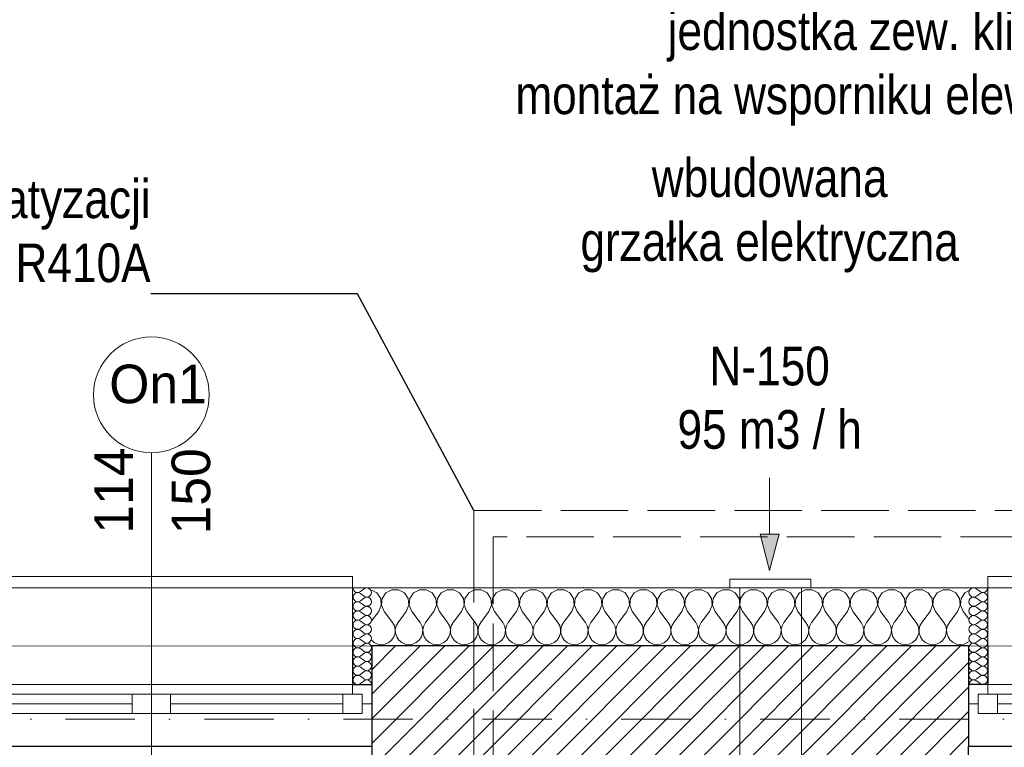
# Model space of a CAD drawing. Header units: millimetres. Extents: x -140780 to 266886, y -104422 to 233759.
# Tile 79 of 104: x 210920 to 213471, y 121263 to 123147. Entities that reach past the tile are written whole.
import ezdxf
from ezdxf.enums import TextEntityAlignment as Align

# ---------------------------------------------------------------- set-up
doc = ezdxf.new("R2010")
doc.units = ezdxf.units.MM
doc.header["$MEASUREMENT"] = 0
doc.linetypes.add('Krawędzie ukryte', pattern=[225, 175, -50])
doc.linetypes.add('Kropki i Kreski', pattern=[360, 180, -90, 0, -90])
for name, color, linetype in [('Konstrukcja - Siatki mod', 7, 'Continuous'), ('KR_INW', 7, 'Continuous'), ('NAPIS_SODON', 7, 'Continuous'), ('Okna ArchiCADa', 7, 'Continuous'), ('WENT_BYTOWA', 7, 'Continuous'), ('Znaczniki okien ArchiCADa', 7, 'Continuous')]:
    doc.layers.add(name, color=color, linetype=linetype)
for name, color, linetype, lineweight, true_color in [('Konstrukcja - Siatki mod_Nr_pióra__48', 7, 'Continuous', 15, 0xa80f02), ('KR_INW_Nr_pióra__102', 7, 'Continuous', 5, 0xcccccc), ('Okna ArchiCADa_Nr_pióra__61', 7, 'Continuous', 13, 0x6a6a6a), ('Okna ArchiCADa_Nr_pióra__64', 7, 'Continuous', 13, 0x41c341), ('Znaczniki okien ArchiCADa_Nr_pióra__20', 7, 'Continuous', 13, 0xb00000), ('Znaczniki okien ArchiCADa_Nr_pióra__44', 7, 'Continuous', 13, 0x029e21)]:
    doc.layers.add(name, color=color, linetype=linetype, lineweight=lineweight, true_color=true_color)
for name, color, linetype, lineweight in [('KR_INW_Nr_pióra__101', 252, 'Continuous', 5), ('KR_INW_Nr_pióra__27', 7, 'Continuous', 25), ('KR_INW_Nr_pióra__47', 7, 'Continuous', 15), ('NAPIS_SODON_Nr_pióra__1', 7, 'Continuous', 13), ('Okna ArchiCADa_Nr_pióra__27', 7, 'Continuous', 25), ('PRZEBUDOWA_KLIMATYZACJA_Nr_pióra__50', 134, 'Continuous', 15), ('WENT_BYTOWA_Nr_pióra__1', 7, 'Continuous', 13), ('WENT_BYTOWA_Nr_pióra__6', 5, 'Continuous', 13), ('Znaczniki okien ArchiCADa_Nr_pióra__7', 7, 'Continuous', 13)]:
    doc.layers.add(name, color=color, linetype=linetype, lineweight=lineweight)
doc.styles.add('GENERATED_STYLE_1', font='txt')
doc.dimstyles.new('GENERATED_STYLE__1', dxfattribs={"dimtxt": 0.18, "dimasz": 91.2, "dimexe": 0.18, "dimexo": 0.0625, "dimgap": 0.09, "dimtad": 0, "dimtih": 1, "dimtoh": 1, "dimdec": 4, "dimzin": 0, "dimdsep": 46, "dimcen": 0.09, "dimadec": 0, "dimazin": 0, "dimtfac": 1, "dimtdec": 4, "dimtmove": 0, "dimatfit": 3, "dimldrblk": 'ARROWHEAD_5', "dimfxl": 0, "dimtolj": 1, "dimtzin": 0, "dimarcsym": 0})

# ---------------------------------------------------------------- blocks, each defined once
blk = doc.blocks.new('Strop_1', base_point=(179225, 121523.3))
at = {"layer": 'NAPIS_SODON_Nr_pióra__1', "linetype": 'Continuous', "flags": 128}
blk.add_lwpolyline([(179225, 121523.3), (179225.9, 107003.8), (250898.3, 107008.3), (250897.4, 121527.8)], close=True, dxfattribs=at)
blk = doc.blocks.new('*X112')
at = {"layer": 'KR_INW_Nr_pióra__102', "linetype": 'Continuous'}
for p, q in [((211845.5, 121662.7), (211832.2, 121669.9)), ((211855.1, 121648.2), (211845.5, 121662.7)), ((211868.8, 121662.7), (211859.2, 121648.2)), ((211884.2, 121670.9), (211868.8, 121662.7)), ((211901.6, 121670.9), (211884.2, 121670.9)), ((211916.9, 121662.7), (211901.6, 121670.9)), ((211926.5, 121648.2), (211916.9, 121662.7)), ((211940.3, 121662.7), (211930.6, 121648.2)), ((211955.6, 121670.9), (211940.3, 121662.7)), ((211973, 121670.9), (211955.6, 121670.9)), ((211988.3, 121662.7), (211973, 121670.9)), ((211997.9, 121648.2), (211988.3, 121662.7)), ((212011.7, 121662.7), (212002.1, 121648.2)), ((212027, 121670.9), (212011.7, 121662.7)), ((212044.4, 121670.9), (212027, 121670.9)), ((212059.7, 121662.7), (212044.4, 121670.9)), ((212069.4, 121648.2), (212059.7, 121662.7)), ((212083.1, 121662.7), (212073.5, 121648.2)), ((212098.4, 121670.9), (212083.1, 121662.7)), ((212115.8, 121670.9), (212098.4, 121670.9)), ((212131.2, 121662.7), (212115.8, 121670.9)), ((212140.8, 121648.2), (212131.2, 121662.7)), ((212154.5, 121662.7), (212144.9, 121648.2)), ((212169.9, 121670.9), (212154.5, 121662.7)), ((212187.3, 121670.9), (212169.9, 121670.9)), ((212202.6, 121662.7), (212187.3, 121670.9)), ((212212.2, 121648.2), (212202.6, 121662.7)), ((212226, 121662.7), (212216.3, 121648.2)), ((212241.3, 121670.9), (212226, 121662.7)), ((212258.7, 121670.9), (212241.3, 121670.9)), ((212274, 121662.7), (212258.7, 121670.9)), ((212283.7, 121648.2), (212274, 121662.7)), ((212297.4, 121662.7), (212287.8, 121648.2)), ((212312.7, 121670.9), (212297.4, 121662.7)), ((212330.1, 121670.9), (212312.7, 121670.9)), ((212345.5, 121662.7), (212330.1, 121670.9)), ((212355.1, 121648.2), (212345.5, 121662.7)), ((212368.8, 121662.7), (212359.2, 121648.2)), ((212384.2, 121670.9), (212368.8, 121662.7)), ((212401.6, 121670.9), (212384.2, 121670.9)), ((212416.9, 121662.7), (212401.6, 121670.9)), ((212426.5, 121648.2), (212416.9, 121662.7)), ((212440.3, 121662.7), (212430.6, 121648.2)), ((212455.6, 121670.9), (212440.3, 121662.7)), ((212473, 121670.9), (212455.6, 121670.9)), ((212488.3, 121662.7), (212473, 121670.9)), ((212497.9, 121648.2), (212488.3, 121662.7)), ((212511.7, 121662.7), (212502.1, 121648.2)), ((212527, 121670.9), (212511.7, 121662.7)), ((212544.4, 121670.9), (212527, 121670.9)), ((212559.7, 121662.7), (212544.4, 121670.9)), ((212569.4, 121648.2), (212559.7, 121662.7)), ((212583.1, 121662.7), (212573.5, 121648.2)), ((212598.4, 121670.9), (212583.1, 121662.7)), ((212615.8, 121670.9), (212598.4, 121670.9)), ((212631.2, 121662.7), (212615.8, 121670.9)), ((212640.8, 121648.2), (212631.2, 121662.7)), ((212654.5, 121662.7), (212644.9, 121648.2)), ((212669.9, 121670.9), (212654.5, 121662.7)), ((212687.3, 121670.9), (212669.9, 121670.9)), ((212702.6, 121662.7), (212687.3, 121670.9)), ((212712.2, 121648.2), (212702.6, 121662.7)), ((212726, 121662.7), (212716.3, 121648.2)), ((212741.3, 121670.9), (212726, 121662.7)), ((212758.7, 121670.9), (212741.3, 121670.9)), ((212774, 121662.7), (212758.7, 121670.9)), ((212783.7, 121648.2), (212774, 121662.7)), ((212797.4, 121662.7), (212787.8, 121648.2)), ((212812.7, 121670.9), (212797.4, 121662.7)), ((212830.1, 121670.9), (212812.7, 121670.9)), ((212845.5, 121662.7), (212830.1, 121670.9)), ((212855.1, 121648.2), (212845.5, 121662.7)), ((212868.8, 121662.7), (212859.2, 121648.2)), ((212884.2, 121670.9), (212868.8, 121662.7)), ((212901.6, 121670.9), (212884.2, 121670.9)), ((212916.9, 121662.7), (212901.6, 121670.9)), ((212926.5, 121648.2), (212916.9, 121662.7)), ((212940.3, 121662.7), (212930.6, 121648.2)), ((212955.6, 121670.9), (212940.3, 121662.7)), ((212973, 121670.9), (212955.6, 121670.9)), ((212988.3, 121662.7), (212973, 121670.9)), ((212997.9, 121648.2), (212988.3, 121662.7)), ((213011.7, 121662.7), (213002.1, 121648.2)), ((213027, 121670.9), (213011.7, 121662.7)), ((213044.4, 121670.9), (213027, 121670.9)), ((213059.7, 121662.7), (213044.4, 121670.9)), ((213069.4, 121648.2), (213059.7, 121662.7)), ((213083.1, 121662.7), (213073.5, 121648.2)), ((213098.4, 121670.9), (213083.1, 121662.7)), ((213115.8, 121670.9), (213098.4, 121670.9)), ((213131.2, 121662.7), (213115.8, 121670.9)), ((213140.8, 121648.2), (213131.2, 121662.7)), ((213154.5, 121662.7), (213144.9, 121648.2)), ((213169.9, 121670.9), (213154.5, 121662.7)), ((213187.3, 121670.9), (213169.9, 121670.9)), ((213202.6, 121662.7), (213187.3, 121670.9)), ((213212.2, 121648.2), (213202.6, 121662.7)), ((213226, 121662.7), (213216.3, 121648.2)), ((213241.3, 121670.9), (213226, 121662.7)), ((213258.7, 121670.9), (213241.3, 121670.9)), ((213274, 121662.7), (213258.7, 121670.9)), ((213283.7, 121648.2), (213274, 121662.7)), ((213297.4, 121662.7), (213287.8, 121648.2)), ((213312.7, 121670.9), (213297.4, 121662.7)), ((213330.1, 121670.9), (213312.7, 121670.9)), ((213345.5, 121662.7), (213330.1, 121670.9)), ((213355.1, 121648.2), (213345.5, 121662.7)), ((213368.8, 121662.7), (213359.2, 121648.2)), ((213378.3, 121667.8), (213368.8, 121662.7)), ((211850, 121614.9), (211856.7, 121630.9)), ((211856.7, 121630.9), (211855.1, 121648.2)), ((211859.2, 121648.2), (211857.6, 121630.9)), ((211857.6, 121630.9), (211864.3, 121614.9)), ((211921.4, 121614.9), (211928.2, 121630.9)), ((211928.2, 121630.9), (211926.5, 121648.2)), ((211930.6, 121648.2), (211929, 121630.9)), ((211929, 121630.9), (211935.7, 121614.9)), ((211992.9, 121614.9), (211999.6, 121630.9)), ((211999.6, 121630.9), (211997.9, 121648.2)), ((212002.1, 121648.2), (212000.4, 121630.9)), ((212000.4, 121630.9), (212007.1, 121614.9)), ((212064.3, 121614.9), (212071, 121630.9)), ((212071, 121630.9), (212069.4, 121648.2)), ((212073.5, 121648.2), (212071.8, 121630.9)), ((212071.8, 121630.9), (212078.6, 121614.9)), ((212135.7, 121614.9), (212142.4, 121630.9)), ((212142.4, 121630.9), (212140.8, 121648.2)), ((212144.9, 121648.2), (212143.3, 121630.9)), ((212143.3, 121630.9), (212150, 121614.9)), ((212207.1, 121614.9), (212213.9, 121630.9)), ((212213.9, 121630.9), (212212.2, 121648.2)), ((212216.3, 121648.2), (212214.7, 121630.9)), ((212214.7, 121630.9), (212221.4, 121614.9)), ((212278.6, 121614.9), (212285.3, 121630.9)), ((212285.3, 121630.9), (212283.7, 121648.2)), ((212287.8, 121648.2), (212286.1, 121630.9)), ((212286.1, 121630.9), (212292.9, 121614.9)), ((212350, 121614.9), (212356.7, 121630.9)), ((212356.7, 121630.9), (212355.1, 121648.2)), ((212359.2, 121648.2), (212357.6, 121630.9)), ((212357.6, 121630.9), (212364.3, 121614.9)), ((212421.4, 121614.9), (212428.2, 121630.9)), ((212428.2, 121630.9), (212426.5, 121648.2)), ((212430.6, 121648.2), (212429, 121630.9)), ((212429, 121630.9), (212435.7, 121614.9)), ((212492.9, 121614.9), (212499.6, 121630.9)), ((212499.6, 121630.9), (212497.9, 121648.2)), ((212502.1, 121648.2), (212500.4, 121630.9)), ((212500.4, 121630.9), (212507.1, 121614.9)), ((212564.3, 121614.9), (212571, 121630.9)), ((212571, 121630.9), (212569.4, 121648.2)), ((212573.5, 121648.2), (212571.8, 121630.9)), ((212571.8, 121630.9), (212578.6, 121614.9)), ((212635.7, 121614.9), (212642.4, 121630.9)), ((212642.4, 121630.9), (212640.8, 121648.2)), ((212644.9, 121648.2), (212643.3, 121630.9)), ((212643.3, 121630.9), (212650, 121614.9)), ((212707.1, 121614.9), (212713.9, 121630.9)), ((212713.9, 121630.9), (212712.2, 121648.2)), ((212716.3, 121648.2), (212714.7, 121630.9)), ((212714.7, 121630.9), (212721.4, 121614.9)), ((212778.6, 121614.9), (212785.3, 121630.9)), ((212785.3, 121630.9), (212783.7, 121648.2)), ((212787.8, 121648.2), (212786.1, 121630.9)), ((212786.1, 121630.9), (212792.9, 121614.9)), ((212850, 121614.9), (212856.7, 121630.9)), ((212856.7, 121630.9), (212855.1, 121648.2)), ((212859.2, 121648.2), (212857.6, 121630.9)), ((212857.6, 121630.9), (212864.3, 121614.9)), ((212921.4, 121614.9), (212928.2, 121630.9)), ((212928.2, 121630.9), (212926.5, 121648.2)), ((212930.6, 121648.2), (212929, 121630.9)), ((212929, 121630.9), (212935.7, 121614.9)), ((212992.9, 121614.9), (212999.6, 121630.9)), ((212999.6, 121630.9), (212997.9, 121648.2)), ((213002.1, 121648.2), (213000.4, 121630.9)), ((213000.4, 121630.9), (213007.1, 121614.9)), ((213064.3, 121614.9), (213071, 121630.9)), ((213071, 121630.9), (213069.4, 121648.2)), ((213073.5, 121648.2), (213071.8, 121630.9)), ((213071.8, 121630.9), (213078.6, 121614.9)), ((213135.7, 121614.9), (213142.4, 121630.9)), ((213142.4, 121630.9), (213140.8, 121648.2)), ((213144.9, 121648.2), (213143.3, 121630.9)), ((213143.3, 121630.9), (213150, 121614.9)), ((213207.1, 121614.9), (213213.9, 121630.9)), ((213213.9, 121630.9), (213212.2, 121648.2)), ((213216.3, 121648.2), (213214.7, 121630.9)), ((213214.7, 121630.9), (213221.4, 121614.9)), ((213278.6, 121614.9), (213285.3, 121630.9)), ((213285.3, 121630.9), (213283.7, 121648.2)), ((213287.8, 121648.2), (213286.1, 121630.9)), ((213286.1, 121630.9), (213292.9, 121614.9)), ((213350, 121614.9), (213356.7, 121630.9)), ((213356.7, 121630.9), (213355.1, 121648.2)), ((213359.2, 121648.2), (213357.6, 121630.9)), ((213357.6, 121630.9), (213364.3, 121614.9)), ((211850, 121614.9), (211832.2, 121591.1)), ((211864.3, 121614.9), (211885.7, 121586.3)), ((211921.4, 121614.9), (211900, 121586.3)), ((211935.7, 121614.9), (211957.1, 121586.3)), ((211992.9, 121614.9), (211971.4, 121586.3)), ((212007.1, 121614.9), (212028.6, 121586.3)), ((212064.3, 121614.9), (212042.9, 121586.3)), ((212078.6, 121614.9), (212100, 121586.3)), ((212135.7, 121614.9), (212114.3, 121586.3)), ((212150, 121614.9), (212171.4, 121586.3)), ((212207.1, 121614.9), (212185.7, 121586.3)), ((212221.4, 121614.9), (212242.9, 121586.3)), ((212278.6, 121614.9), (212257.1, 121586.3)), ((212292.9, 121614.9), (212314.3, 121586.3)), ((212350, 121614.9), (212328.6, 121586.3)), ((212364.3, 121614.9), (212385.7, 121586.3)), ((212421.4, 121614.9), (212400, 121586.3)), ((212435.7, 121614.9), (212457.1, 121586.3)), ((212492.9, 121614.9), (212471.4, 121586.3)), ((212507.1, 121614.9), (212528.6, 121586.3)), ((212564.3, 121614.9), (212542.9, 121586.3)), ((212578.6, 121614.9), (212600, 121586.3)), ((212635.7, 121614.9), (212614.3, 121586.3)), ((212650, 121614.9), (212671.4, 121586.3)), ((212707.1, 121614.9), (212685.7, 121586.3)), ((212721.4, 121614.9), (212742.9, 121586.3)), ((212778.6, 121614.9), (212757.1, 121586.3)), ((212792.9, 121614.9), (212814.3, 121586.3)), ((212850, 121614.9), (212828.6, 121586.3)), ((212864.3, 121614.9), (212885.7, 121586.3)), ((212921.4, 121614.9), (212900, 121586.3)), ((212935.7, 121614.9), (212957.1, 121586.3)), ((212992.9, 121614.9), (212971.4, 121586.3)), ((213007.1, 121614.9), (213028.6, 121586.3)), ((213064.3, 121614.9), (213042.9, 121586.3)), ((213078.6, 121614.9), (213100, 121586.3)), ((213135.7, 121614.9), (213114.3, 121586.3)), ((213150, 121614.9), (213171.4, 121586.3)), ((213207.1, 121614.9), (213185.7, 121586.3)), ((213221.4, 121614.9), (213242.9, 121586.3)), ((213278.6, 121614.9), (213257.1, 121586.3)), ((213292.9, 121614.9), (213314.3, 121586.3)), ((213350, 121614.9), (213328.6, 121586.3)), ((213364.3, 121614.9), (213378.3, 121596.2)), ((211890.5, 121577.7), (211885.7, 121586.3)), ((211892.7, 121568.1), (211890.5, 121577.7)), ((211895.2, 121577.7), (211893, 121568.1)), ((211900, 121586.3), (211895.2, 121577.7)), ((211961.9, 121577.7), (211957.1, 121586.3)), ((211964.1, 121568.1), (211961.9, 121577.7)), ((211966.7, 121577.7), (211964.4, 121568.1)), ((211971.4, 121586.3), (211966.7, 121577.7)), ((212033.3, 121577.7), (212028.6, 121586.3)), ((212035.6, 121568.1), (212033.3, 121577.7)), ((212038.1, 121577.7), (212035.9, 121568.1)), ((212042.9, 121586.3), (212038.1, 121577.7)), ((212104.8, 121577.7), (212100, 121586.3)), ((212107, 121568.1), (212104.8, 121577.7)), ((212109.5, 121577.7), (212107.3, 121568.1)), ((212114.3, 121586.3), (212109.5, 121577.7)), ((212176.2, 121577.7), (212171.4, 121586.3)), ((212178.4, 121568.1), (212176.2, 121577.7)), ((212180.9, 121577.7), (212178.7, 121568.1)), ((212185.7, 121586.3), (212180.9, 121577.7)), ((212247.6, 121577.7), (212242.9, 121586.3)), ((212249.9, 121568.1), (212247.6, 121577.7)), ((212252.4, 121577.7), (212250.1, 121568.1)), ((212257.1, 121586.3), (212252.4, 121577.7)), ((212319.1, 121577.7), (212314.3, 121586.3)), ((212321.3, 121568.1), (212319.1, 121577.7)), ((212323.8, 121577.7), (212321.6, 121568.1)), ((212328.6, 121586.3), (212323.8, 121577.7)), ((212390.5, 121577.7), (212385.7, 121586.3)), ((212392.7, 121568.1), (212390.5, 121577.7)), ((212395.2, 121577.7), (212393, 121568.1)), ((212400, 121586.3), (212395.2, 121577.7)), ((212461.9, 121577.7), (212457.1, 121586.3)), ((212464.1, 121568.1), (212461.9, 121577.7)), ((212466.7, 121577.7), (212464.4, 121568.1)), ((212471.4, 121586.3), (212466.7, 121577.7)), ((212533.3, 121577.7), (212528.6, 121586.3)), ((212535.6, 121568.1), (212533.3, 121577.7)), ((212538.1, 121577.7), (212535.9, 121568.1)), ((212542.9, 121586.3), (212538.1, 121577.7)), ((212604.8, 121577.7), (212600, 121586.3)), ((212607, 121568.1), (212604.8, 121577.7)), ((212609.5, 121577.7), (212607.3, 121568.1)), ((212614.3, 121586.3), (212609.5, 121577.7)), ((212676.2, 121577.7), (212671.4, 121586.3)), ((212678.4, 121568.1), (212676.2, 121577.7)), ((212680.9, 121577.7), (212678.7, 121568.1)), ((212685.7, 121586.3), (212680.9, 121577.7)), ((212747.6, 121577.7), (212742.9, 121586.3)), ((212749.9, 121568.1), (212747.6, 121577.7)), ((212752.4, 121577.7), (212750.1, 121568.1)), ((212757.1, 121586.3), (212752.4, 121577.7)), ((212819.1, 121577.7), (212814.3, 121586.3)), ((212821.3, 121568.1), (212819.1, 121577.7)), ((212823.8, 121577.7), (212821.6, 121568.1)), ((212828.6, 121586.3), (212823.8, 121577.7)), ((212890.5, 121577.7), (212885.7, 121586.3)), ((212892.7, 121568.1), (212890.5, 121577.7)), ((212895.2, 121577.7), (212893, 121568.1)), ((212900, 121586.3), (212895.2, 121577.7)), ((212961.9, 121577.7), (212957.1, 121586.3)), ((212964.1, 121568.1), (212961.9, 121577.7)), ((212966.7, 121577.7), (212964.4, 121568.1)), ((212971.4, 121586.3), (212966.7, 121577.7)), ((213033.3, 121577.7), (213028.6, 121586.3)), ((213035.6, 121568.1), (213033.3, 121577.7)), ((213038.1, 121577.7), (213035.9, 121568.1)), ((213042.9, 121586.3), (213038.1, 121577.7)), ((213104.8, 121577.7), (213100, 121586.3)), ((213107, 121568.1), (213104.8, 121577.7)), ((213109.5, 121577.7), (213107.3, 121568.1)), ((213114.3, 121586.3), (213109.5, 121577.7)), ((213176.2, 121577.7), (213171.4, 121586.3)), ((213178.4, 121568.1), (213176.2, 121577.7)), ((213180.9, 121577.7), (213178.7, 121568.1)), ((213185.7, 121586.3), (213180.9, 121577.7)), ((213247.6, 121577.7), (213242.9, 121586.3)), ((213249.9, 121568.1), (213247.6, 121577.7)), ((213252.4, 121577.7), (213250.1, 121568.1)), ((213257.1, 121586.3), (213252.4, 121577.7)), ((213319.1, 121577.7), (213314.3, 121586.3)), ((213321.3, 121568.1), (213319.1, 121577.7)), ((213323.8, 121577.7), (213321.6, 121568.1)), ((213328.6, 121586.3), (213323.8, 121577.7)), ((211889.1, 121548.9), (211892.2, 121558.2)), ((211892.2, 121558.2), (211892.7, 121568.1)), ((211893, 121568.1), (211893.5, 121558.2)), ((211893.5, 121558.2), (211896.6, 121548.9)), ((211960.5, 121548.9), (211963.7, 121558.2)), ((211963.7, 121558.2), (211964.1, 121568.1)), ((211964.4, 121568.1), (211964.9, 121558.2)), ((211964.9, 121558.2), (211968.1, 121548.9)), ((212031.9, 121548.9), (212035.1, 121558.2)), ((212035.1, 121558.2), (212035.6, 121568.1)), ((212035.9, 121568.1), (212036.3, 121558.2)), ((212036.3, 121558.2), (212039.5, 121548.9)), ((212103.4, 121548.9), (212106.5, 121558.2)), ((212106.5, 121558.2), (212107, 121568.1)), ((212107.3, 121568.1), (212107.8, 121558.2)), ((212107.8, 121558.2), (212110.9, 121548.9)), ((212174.8, 121548.9), (212177.9, 121558.2)), ((212177.9, 121558.2), (212178.4, 121568.1)), ((212178.7, 121568.1), (212179.2, 121558.2)), ((212179.2, 121558.2), (212182.3, 121548.9)), ((212246.2, 121548.9), (212249.4, 121558.2)), ((212249.4, 121558.2), (212249.9, 121568.1)), ((212250.1, 121568.1), (212250.6, 121558.2)), ((212250.6, 121558.2), (212253.8, 121548.9)), ((212317.7, 121548.9), (212320.8, 121558.2)), ((212320.8, 121558.2), (212321.3, 121568.1)), ((212321.6, 121568.1), (212322.1, 121558.2)), ((212322.1, 121558.2), (212325.2, 121548.9)), ((212389.1, 121548.9), (212392.2, 121558.2)), ((212392.2, 121558.2), (212392.7, 121568.1)), ((212393, 121568.1), (212393.5, 121558.2)), ((212393.5, 121558.2), (212396.6, 121548.9)), ((212460.5, 121548.9), (212463.7, 121558.2)), ((212463.7, 121558.2), (212464.1, 121568.1)), ((212464.4, 121568.1), (212464.9, 121558.2)), ((212464.9, 121558.2), (212468.1, 121548.9)), ((212531.9, 121548.9), (212535.1, 121558.2)), ((212535.1, 121558.2), (212535.6, 121568.1)), ((212535.9, 121568.1), (212536.3, 121558.2)), ((212536.3, 121558.2), (212539.5, 121548.9)), ((212603.4, 121548.9), (212606.5, 121558.2)), ((212606.5, 121558.2), (212607, 121568.1)), ((212607.3, 121568.1), (212607.8, 121558.2)), ((212607.8, 121558.2), (212610.9, 121548.9)), ((212674.8, 121548.9), (212677.9, 121558.2)), ((212677.9, 121558.2), (212678.4, 121568.1)), ((212678.7, 121568.1), (212679.2, 121558.2)), ((212679.2, 121558.2), (212682.3, 121548.9)), ((212746.2, 121548.9), (212749.4, 121558.2)), ((212749.4, 121558.2), (212749.9, 121568.1)), ((212750.1, 121568.1), (212750.6, 121558.2)), ((212750.6, 121558.2), (212753.8, 121548.9)), ((212817.7, 121548.9), (212820.8, 121558.2)), ((212820.8, 121558.2), (212821.3, 121568.1)), ((212821.6, 121568.1), (212822.1, 121558.2)), ((212822.1, 121558.2), (212825.2, 121548.9)), ((212889.1, 121548.9), (212892.2, 121558.2)), ((212892.2, 121558.2), (212892.7, 121568.1)), ((212893, 121568.1), (212893.5, 121558.2)), ((212893.5, 121558.2), (212896.6, 121548.9)), ((212960.5, 121548.9), (212963.7, 121558.2)), ((212963.7, 121558.2), (212964.1, 121568.1)), ((212964.4, 121568.1), (212964.9, 121558.2)), ((212964.9, 121558.2), (212968.1, 121548.9)), ((213031.9, 121548.9), (213035.1, 121558.2)), ((213035.1, 121558.2), (213035.6, 121568.1)), ((213035.9, 121568.1), (213036.3, 121558.2)), ((213036.3, 121558.2), (213039.5, 121548.9)), ((213103.4, 121548.9), (213106.5, 121558.2)), ((213106.5, 121558.2), (213107, 121568.1)), ((213107.3, 121568.1), (213107.8, 121558.2)), ((213107.8, 121558.2), (213110.9, 121548.9)), ((213174.8, 121548.9), (213177.9, 121558.2)), ((213177.9, 121558.2), (213178.4, 121568.1)), ((213178.7, 121568.1), (213179.2, 121558.2)), ((213179.2, 121558.2), (213182.3, 121548.9)), ((213246.2, 121548.9), (213249.4, 121558.2)), ((213249.4, 121558.2), (213249.9, 121568.1)), ((213250.1, 121568.1), (213250.6, 121558.2)), ((213250.6, 121558.2), (213253.8, 121548.9)), ((213317.7, 121548.9), (213320.8, 121558.2)), ((213320.8, 121558.2), (213321.3, 121568.1)), ((213321.6, 121568.1), (213322.1, 121558.2)), ((213322.1, 121558.2), (213325.2, 121548.9)), ((211832.2, 121539.6), (211838.4, 121534.5)), ((211838.4, 121534.5), (211847.4, 121530.5)), ((211847.4, 121530.5), (211857.1, 121529.2)), ((211857.1, 121529.2), (211866.9, 121530.5)), ((211866.9, 121530.5), (211875.9, 121534.5)), ((211875.9, 121534.5), (211883.5, 121540.8)), ((211883.5, 121540.8), (211889.1, 121548.9)), ((211896.6, 121548.9), (211902.2, 121540.8)), ((211902.2, 121540.8), (211909.8, 121534.5)), ((211909.8, 121534.5), (211918.8, 121530.5)), ((211918.8, 121530.5), (211928.6, 121529.2)), ((211928.6, 121529.2), (211938.3, 121530.5)), ((211938.3, 121530.5), (211947.3, 121534.5)), ((211947.3, 121534.5), (211954.9, 121540.8)), ((211954.9, 121540.8), (211960.5, 121548.9)), ((211968.1, 121548.9), (211973.6, 121540.8)), ((211973.6, 121540.8), (211981.2, 121534.5)), ((211981.2, 121534.5), (211990.2, 121530.5)), ((211990.2, 121530.5), (212000, 121529.2)), ((212000, 121529.2), (212009.8, 121530.5)), ((212009.8, 121530.5), (212018.8, 121534.5)), ((212018.8, 121534.5), (212026.4, 121540.8)), ((212026.4, 121540.8), (212031.9, 121548.9)), ((212039.5, 121548.9), (212045.1, 121540.8)), ((212045.1, 121540.8), (212052.7, 121534.5)), ((212052.7, 121534.5), (212061.7, 121530.5)), ((212061.7, 121530.5), (212071.4, 121529.2)), ((212071.4, 121529.2), (212081.2, 121530.5)), ((212081.2, 121530.5), (212090.2, 121534.5)), ((212090.2, 121534.5), (212097.8, 121540.8)), ((212097.8, 121540.8), (212103.4, 121548.9)), ((212110.9, 121548.9), (212116.5, 121540.8)), ((212116.5, 121540.8), (212124.1, 121534.5)), ((212124.1, 121534.5), (212133.1, 121530.5)), ((212133.1, 121530.5), (212142.9, 121529.2)), ((212142.9, 121529.2), (212152.6, 121530.5)), ((212152.6, 121530.5), (212161.6, 121534.5)), ((212161.6, 121534.5), (212169.2, 121540.8)), ((212169.2, 121540.8), (212174.8, 121548.9)), ((212182.3, 121548.9), (212187.9, 121540.8)), ((212187.9, 121540.8), (212195.5, 121534.5)), ((212195.5, 121534.5), (212204.5, 121530.5)), ((212204.5, 121530.5), (212214.3, 121529.2)), ((212214.3, 121529.2), (212224, 121530.5)), ((212224, 121530.5), (212233.1, 121534.5)), ((212233.1, 121534.5), (212240.6, 121540.8)), ((212240.6, 121540.8), (212246.2, 121548.9)), ((212253.8, 121548.9), (212259.4, 121540.8)), ((212259.4, 121540.8), (212266.9, 121534.5)), ((212266.9, 121534.5), (212276, 121530.5)), ((212276, 121530.5), (212285.7, 121529.2)), ((212285.7, 121529.2), (212295.5, 121530.5)), ((212295.5, 121530.5), (212304.5, 121534.5)), ((212304.5, 121534.5), (212312.1, 121540.8)), ((212312.1, 121540.8), (212317.7, 121548.9)), ((212325.2, 121548.9), (212330.8, 121540.8)), ((212330.8, 121540.8), (212338.4, 121534.5)), ((212338.4, 121534.5), (212347.4, 121530.5)), ((212347.4, 121530.5), (212357.1, 121529.2)), ((212357.1, 121529.2), (212366.9, 121530.5)), ((212366.9, 121530.5), (212375.9, 121534.5)), ((212375.9, 121534.5), (212383.5, 121540.8)), ((212383.5, 121540.8), (212389.1, 121548.9)), ((212396.6, 121548.9), (212402.2, 121540.8)), ((212402.2, 121540.8), (212409.8, 121534.5)), ((212409.8, 121534.5), (212418.8, 121530.5)), ((212418.8, 121530.5), (212428.6, 121529.2)), ((212428.6, 121529.2), (212438.3, 121530.5)), ((212438.3, 121530.5), (212447.3, 121534.5)), ((212447.3, 121534.5), (212454.9, 121540.8)), ((212454.9, 121540.8), (212460.5, 121548.9)), ((212468.1, 121548.9), (212473.6, 121540.8)), ((212473.6, 121540.8), (212481.2, 121534.5)), ((212481.2, 121534.5), (212490.2, 121530.5)), ((212490.2, 121530.5), (212500, 121529.2)), ((212500, 121529.2), (212509.8, 121530.5)), ((212509.8, 121530.5), (212518.8, 121534.5)), ((212518.8, 121534.5), (212526.4, 121540.8)), ((212526.4, 121540.8), (212531.9, 121548.9)), ((212539.5, 121548.9), (212545.1, 121540.8)), ((212545.1, 121540.8), (212552.7, 121534.5)), ((212552.7, 121534.5), (212561.7, 121530.5)), ((212561.7, 121530.5), (212571.4, 121529.2)), ((212571.4, 121529.2), (212581.2, 121530.5)), ((212581.2, 121530.5), (212590.2, 121534.5)), ((212590.2, 121534.5), (212597.8, 121540.8)), ((212597.8, 121540.8), (212603.4, 121548.9)), ((212610.9, 121548.9), (212616.5, 121540.8)), ((212616.5, 121540.8), (212624.1, 121534.5)), ((212624.1, 121534.5), (212633.1, 121530.5)), ((212633.1, 121530.5), (212642.9, 121529.2)), ((212642.9, 121529.2), (212652.6, 121530.5)), ((212652.6, 121530.5), (212661.6, 121534.5)), ((212661.6, 121534.5), (212669.2, 121540.8)), ((212669.2, 121540.8), (212674.8, 121548.9)), ((212682.3, 121548.9), (212687.9, 121540.8)), ((212687.9, 121540.8), (212695.5, 121534.5)), ((212695.5, 121534.5), (212704.5, 121530.5)), ((212704.5, 121530.5), (212714.3, 121529.2)), ((212714.3, 121529.2), (212724, 121530.5)), ((212724, 121530.5), (212733.1, 121534.5)), ((212733.1, 121534.5), (212740.6, 121540.8)), ((212740.6, 121540.8), (212746.2, 121548.9)), ((212753.8, 121548.9), (212759.4, 121540.8)), ((212759.4, 121540.8), (212766.9, 121534.5)), ((212766.9, 121534.5), (212776, 121530.5)), ((212776, 121530.5), (212785.7, 121529.2)), ((212785.7, 121529.2), (212795.5, 121530.5)), ((212795.5, 121530.5), (212804.5, 121534.5)), ((212804.5, 121534.5), (212812.1, 121540.8)), ((212812.1, 121540.8), (212817.7, 121548.9)), ((212825.2, 121548.9), (212830.8, 121540.8)), ((212830.8, 121540.8), (212838.4, 121534.5)), ((212838.4, 121534.5), (212847.4, 121530.5)), ((212847.4, 121530.5), (212857.1, 121529.2)), ((212857.1, 121529.2), (212866.9, 121530.5)), ((212866.9, 121530.5), (212875.9, 121534.5)), ((212875.9, 121534.5), (212883.5, 121540.8)), ((212883.5, 121540.8), (212889.1, 121548.9)), ((212896.6, 121548.9), (212902.2, 121540.8)), ((212902.2, 121540.8), (212909.8, 121534.5)), ((212909.8, 121534.5), (212918.8, 121530.5)), ((212918.8, 121530.5), (212928.6, 121529.2)), ((212928.6, 121529.2), (212938.3, 121530.5)), ((212938.3, 121530.5), (212947.3, 121534.5)), ((212947.3, 121534.5), (212954.9, 121540.8)), ((212954.9, 121540.8), (212960.5, 121548.9)), ((212968.1, 121548.9), (212973.6, 121540.8)), ((212973.6, 121540.8), (212981.2, 121534.5)), ((212981.2, 121534.5), (212990.2, 121530.5)), ((212990.2, 121530.5), (213000, 121529.2)), ((213000, 121529.2), (213009.8, 121530.5)), ((213009.8, 121530.5), (213018.8, 121534.5)), ((213018.8, 121534.5), (213026.4, 121540.8)), ((213026.4, 121540.8), (213031.9, 121548.9)), ((213039.5, 121548.9), (213045.1, 121540.8)), ((213045.1, 121540.8), (213052.7, 121534.5)), ((213052.7, 121534.5), (213061.7, 121530.5)), ((213061.7, 121530.5), (213071.4, 121529.2)), ((213071.4, 121529.2), (213081.2, 121530.5)), ((213081.2, 121530.5), (213090.2, 121534.5)), ((213090.2, 121534.5), (213097.8, 121540.8)), ((213097.8, 121540.8), (213103.4, 121548.9)), ((213110.9, 121548.9), (213116.5, 121540.8)), ((213116.5, 121540.8), (213124.1, 121534.5)), ((213124.1, 121534.5), (213133.1, 121530.5)), ((213133.1, 121530.5), (213142.9, 121529.2)), ((213142.9, 121529.2), (213152.6, 121530.5)), ((213152.6, 121530.5), (213161.6, 121534.5)), ((213161.6, 121534.5), (213169.2, 121540.8)), ((213169.2, 121540.8), (213174.8, 121548.9)), ((213182.3, 121548.9), (213187.9, 121540.8)), ((213187.9, 121540.8), (213195.5, 121534.5)), ((213195.5, 121534.5), (213204.5, 121530.5)), ((213204.5, 121530.5), (213214.3, 121529.2)), ((213214.3, 121529.2), (213224, 121530.5)), ((213224, 121530.5), (213233.1, 121534.5)), ((213233.1, 121534.5), (213240.6, 121540.8)), ((213240.6, 121540.8), (213246.2, 121548.9)), ((213253.8, 121548.9), (213259.4, 121540.8)), ((213259.4, 121540.8), (213266.9, 121534.5)), ((213266.9, 121534.5), (213276, 121530.5)), ((213276, 121530.5), (213285.7, 121529.2)), ((213285.7, 121529.2), (213295.5, 121530.5)), ((213295.5, 121530.5), (213304.5, 121534.5)), ((213304.5, 121534.5), (213312.1, 121540.8)), ((213312.1, 121540.8), (213317.7, 121548.9)), ((213325.2, 121548.9), (213330.8, 121540.8)), ((213330.8, 121540.8), (213338.4, 121534.5)), ((213338.4, 121534.5), (213347.4, 121530.5)), ((213347.4, 121530.5), (213357.1, 121529.2)), ((213357.1, 121529.2), (213366.9, 121530.5)), ((213366.9, 121530.5), (213375.9, 121534.5)), ((213375.9, 121534.5), (213378.3, 121536.5))]:
    blk.add_line(p, q, dxfattribs=at)
blk = doc.blocks.new('*X129')
at = {"layer": 'KR_INW_Nr_pióra__102', "linetype": 'Continuous'}
for p, q in [((213398.6, 121673.2), (213408.1, 121666.1)), ((213398.6, 121654.2), (213408.1, 121661.3)), ((213398.6, 121649.4), (213408.1, 121642.3)), ((213398.6, 121630.4), (213408.1, 121637.5)), ((213398.6, 121625.6), (213408.1, 121618.5)), ((213398.6, 121606.5), (213408.1, 121613.7)), ((213398.6, 121601.8), (213408.1, 121594.6)), ((213398.6, 121582.7), (213408.1, 121589.9)), ((213398.6, 121578), (213408.1, 121570.8)), ((213398.6, 121558.9), (213408.1, 121566.1)), ((213398.6, 121554.2), (213408.1, 121547)), ((213398.6, 121535.1), (213408.1, 121542.3)), ((213398.6, 121530.4), (213408.1, 121523.2)), ((213398.6, 121511.3), (213408.1, 121518.5)), ((213398.6, 121506.5), (213408.1, 121499.4)), ((213398.6, 121487.5), (213408.1, 121494.6)), ((213398.6, 121482.7), (213408.1, 121475.6)), ((213398.6, 121463.7), (213408.1, 121470.8)), ((213398.6, 121458.9), (213408.1, 121451.8)), ((213398.6, 121439.9), (213408.1, 121447)), ((213398.6, 121435.1), (213408.1, 121428))]:
    blk.add_line(p, q, dxfattribs=at)
for centre, start, end in [((213391.4, 121663.7), 53.1301, 306.8699), ((213391.4, 121639.9), 53.1301, 306.8699), ((213415.2, 121675.6), 233.1301, 0), ((213415.2, 121651.8), 0, 126.8699), ((213415.2, 121651.8), 233.1301, 0), ((213391.4, 121616.1), 53.1301, 306.8699), ((213415.2, 121628), 0, 126.8699), ((213415.2, 121628), 233.1301, 0), ((213391.4, 121592.3), 53.1301, 306.8699), ((213415.2, 121604.2), 0, 126.8699), ((213415.2, 121604.2), 233.1301, 0), ((213391.4, 121568.5), 53.1301, 306.8699), ((213415.2, 121580.4), 0, 126.8699), ((213415.2, 121580.4), 233.1301, 0), ((213391.4, 121544.6), 53.1301, 306.8699), ((213415.2, 121556.5), 0, 126.8699), ((213415.2, 121556.5), 233.1301, 0), ((213391.4, 121520.8), 53.1301, 306.8699), ((213415.2, 121532.7), 0, 126.8699), ((213415.2, 121532.7), 233.1301, 0), ((213391.4, 121497), 53.1301, 306.8699), ((213415.2, 121508.9), 0, 126.8699), ((213415.2, 121508.9), 233.1301, 0), ((213391.4, 121473.2), 53.1301, 306.8699), ((213415.2, 121485.1), 0, 126.8699), ((213415.2, 121485.1), 233.1301, 0), ((213415.2, 121461.3), 0, 126.8699), ((213391.4, 121449.4), 53.1301, 306.8699), ((213415.2, 121461.3), 233.1301, 0), ((213415.2, 121437.5), 0, 126.8699), ((213391.4, 121425.6), 53.1301, 180), ((213415.2, 121437.5), 233.1301, 0)]:
    blk.add_arc(centre, 11.9, start, end, dxfattribs=at)
blk = doc.blocks.new('*X132')
at = {"layer": 'KR_INW_Nr_pióra__102', "linetype": 'Continuous'}
for p, q in [((211811.9, 121673.2), (211802.4, 121666.1)), ((211811.9, 121654.2), (211802.4, 121661.3)), ((211811.9, 121649.4), (211802.4, 121642.3)), ((211811.9, 121630.4), (211802.4, 121637.5)), ((211811.9, 121625.6), (211802.4, 121618.5)), ((211811.9, 121606.5), (211802.4, 121613.7)), ((211811.9, 121601.8), (211802.4, 121594.6)), ((211811.9, 121582.7), (211802.4, 121589.9)), ((211811.9, 121578), (211802.4, 121570.8)), ((211811.9, 121558.9), (211802.4, 121566.1)), ((211811.9, 121554.2), (211802.4, 121547)), ((211811.9, 121535.1), (211802.4, 121542.3)), ((211811.9, 121530.4), (211802.4, 121523.2)), ((211811.9, 121511.3), (211802.4, 121518.5)), ((211811.9, 121506.5), (211802.4, 121499.4)), ((211811.9, 121487.5), (211802.4, 121494.6)), ((211811.9, 121482.7), (211802.4, 121475.6)), ((211811.9, 121463.7), (211802.4, 121470.8)), ((211811.9, 121458.9), (211802.4, 121451.8)), ((211811.9, 121439.9), (211802.4, 121447)), ((211811.9, 121435.1), (211802.4, 121428))]:
    blk.add_line(p, q, dxfattribs=at)
for centre, start, end in [((211795.3, 121675.6), 180, 306.8699), ((211795.3, 121651.8), 53.1301, 180), ((211795.3, 121651.8), 180, 306.8699), ((211819.1, 121663.7), 233.1301, 126.8699), ((211819.1, 121639.9), 233.1301, 126.8699), ((211795.3, 121628), 53.1301, 180), ((211795.3, 121628), 180, 306.8699), ((211819.1, 121616.1), 233.1301, 126.8699), ((211795.3, 121604.2), 53.1301, 180), ((211795.3, 121604.2), 180, 306.8699), ((211819.1, 121592.3), 233.1301, 126.8699), ((211795.3, 121580.4), 53.1301, 180), ((211795.3, 121580.4), 180, 306.8699), ((211819.1, 121568.5), 233.1301, 126.8699), ((211795.3, 121556.5), 53.1301, 180), ((211795.3, 121556.5), 180, 306.8699), ((211819.1, 121544.6), 233.1301, 126.8699), ((211795.3, 121532.7), 53.1301, 180), ((211795.3, 121532.7), 180, 306.8699), ((211819.1, 121520.8), 233.1301, 126.8699), ((211795.3, 121508.9), 53.1301, 180), ((211795.3, 121508.9), 180, 306.8699), ((211819.1, 121497), 233.1301, 126.8699), ((211795.3, 121485.1), 53.1301, 180), ((211795.3, 121485.1), 180, 306.8699), ((211795.3, 121461.3), 53.1301, 180), ((211819.1, 121473.2), 233.1301, 126.8699), ((211795.3, 121461.3), 180, 306.8699), ((211795.3, 121437.5), 53.1301, 180), ((211819.1, 121449.4), 233.1301, 126.8699), ((211795.3, 121437.5), 180, 306.8699), ((211819.1, 121425.6), 0, 126.8699)]:
    blk.add_arc(centre, 11.9, start, end, dxfattribs=at)
blk = doc.blocks.new('Okno dwuskrzydłowe 19')
at = {"layer": 'Okna ArchiCADa_Nr_pióra__64', "linetype": 'Continuous'}
for p, q in [((-562.8, 230), (562.8, 230)), ((-562.8, 0), (-537.8, 0)), ((-562.8, -50), (-562.8, 0)), ((-537.8, 25), (-487.8, 25)), ((-537.8, -25), (-537.8, 25)), ((-537.8, 0), (-537.8, -25)), ((-487.8, 25), (-50, 25)), ((-487.8, 25), (-487.8, -25)), ((-487.8, 25), (-50, 25)), ((-487.8, 0), (-50, 0)), ((-50, -25), (-50, 25)), ((-50, 25), (0, 25)), ((0, 25), (0, -25)), ((0, 25), (50, 25)), ((0, -25), (0, 25)), ((50, 25), (487.8, 25)), ((50, 25), (50, -25)), ((50, 25), (487.8, 25)), ((50, 0), (487.8, 0)), ((487.8, -25), (487.8, 25)), ((487.8, 25), (537.8, 25)), ((537.8, 25), (537.8, -25)), ((537.8, -25), (537.8, 0)), ((537.8, 0), (562.8, 0)), ((562.8, -50), (562.8, 0)), ((-537.8, -25), (-512.8, -25)), ((-487.8, -25), (-537.8, -25)), ((-512.8, -25), (-512.8, -50)), ((-50, -25), (-487.8, -25)), ((0, -25), (-50, -25)), ((50, -25), (0, -25)), ((487.8, -25), (50, -25)), ((537.8, -25), (487.8, -25)), ((512.8, -50), (512.8, -25)), ((512.8, -25), (537.8, -25)), ((-512.8, -50), (-562.8, -50)), ((-512.8, -50), (-562.8, -50)), ((0, -50), (-512.8, -50)), ((512.8, -50), (0, -50)), ((562.8, -50), (512.8, -50)), ((512.8, -50), (562.8, -50)), ((-512.8, -300), (512.8, -300)), ((-512.8, -300), (-512.8, -330)), ((512.8, -330), (512.8, -300)), ((-512.8, -330), (512.8, -330))]:
    blk.add_line(p, q, dxfattribs=at)
blk = doc.blocks.new('Okno dwuskrzydłowe 19_3')
at = {"layer": 'Okna ArchiCADa_Nr_pióra__64', "linetype": 'Continuous'}
for p, q in [((-571.3, 230), (571.3, 230)), ((-571.3, 0), (-546.3, 0)), ((-571.3, -50), (-571.3, 0)), ((-546.3, 25), (-496.3, 25)), ((-546.3, -25), (-546.3, 25)), ((-546.3, 0), (-546.3, -25)), ((-496.3, 25), (-50, 25)), ((-496.3, 25), (-496.3, -25)), ((-496.3, 25), (-50, 25)), ((-496.3, 0), (-50, 0)), ((-50, -25), (-50, 25)), ((-50, 25), (0, 25)), ((0, 25), (0, -25)), ((0, 25), (50, 25)), ((0, -25), (0, 25)), ((50, 25), (496.3, 25)), ((50, 25), (50, -25)), ((50, 25), (496.3, 25)), ((50, 0), (496.3, 0)), ((496.3, -25), (496.3, 25)), ((496.3, 25), (546.3, 25)), ((546.3, 25), (546.3, -25)), ((546.3, -25), (546.3, 0)), ((546.3, 0), (571.3, 0)), ((571.3, -50), (571.3, 0)), ((-546.3, -25), (-521.3, -25)), ((-496.3, -25), (-546.3, -25)), ((-521.3, -25), (-521.3, -50)), ((-50, -25), (-496.3, -25)), ((0, -25), (-50, -25)), ((50, -25), (0, -25)), ((496.3, -25), (50, -25)), ((546.3, -25), (496.3, -25)), ((521.3, -50), (521.3, -25)), ((521.3, -25), (546.3, -25)), ((-521.3, -50), (-571.3, -50)), ((-521.3, -50), (-571.3, -50)), ((0, -50), (-521.3, -50)), ((521.3, -50), (0, -50)), ((571.3, -50), (521.3, -50)), ((521.3, -50), (571.3, -50)), ((-521.3, -300), (521.3, -300)), ((-521.3, -300), (-521.3, -330)), ((521.3, -330), (521.3, -300)), ((-521.3, -330), (521.3, -330))]:
    blk.add_line(p, q, dxfattribs=at)
blk = doc.blocks.new('Znacznik O 19')
at = {"layer": 'Znaczniki okien ArchiCADa_Nr_pióra__20', "linetype": 'Continuous'}
blk.add_line((0, 350), (0, -830), dxfattribs=at)
at = {"layer": 'Znaczniki okien ArchiCADa_Nr_pióra__44', "linetype": 'Continuous'}
for start, end in [(0, 180), (180, 0)]:
    blk.add_arc((0, 500), 150, start, end, dxfattribs=at)
at = {"layer": 'Znaczniki okien ArchiCADa_Nr_pióra__7', "style": 'GENERATED_STYLE_1'}
for tag, p in [('AC_MarkerText_2', (-17.6, 138.6)), ('AC_MarkerText_3', (182.4, 138.7))]:
    blk.add_attdef(tag, text='', height=100, rotation=90, dxfattribs=at).set_placement(p, align=Align.BOTTOM_LEFT)
for tag, p in [('AC_WIDO_ID', (-109.2, 448.3)), ('AC_MarkerText_4', (-144, -758))]:
    blk.add_attdef(tag, text='', height=100, dxfattribs=at).set_placement(p, align=Align.BOTTOM_LEFT)
blk = doc.blocks.new('Wnęka sklepiona płasko 19_3')
at = {"layer": 'Okna ArchiCADa_Nr_pióra__27', "linetype": 'Continuous'}
for p, q in [((-1278.5, 250), (-1278.5, 130)), ((1278.5, 250), (-1278.5, 250)), ((1278.5, 130), (1278.5, 250)), ((-1278.5, 130), (1278.5, 130))]:
    blk.add_line(p, q, dxfattribs=at)
at = {"layer": 'Okna ArchiCADa_Nr_pióra__61', "linetype": 'Continuous'}
blk.add_line((-1278.5, 250), (1278.5, 250), dxfattribs=at)
blk = doc.blocks.new('Wnęka sklepiona płasko 19_4')
at = {"layer": 'Okna ArchiCADa_Nr_pióra__27', "linetype": 'Continuous'}
for p, q in [((-1281.3, 250), (-1281.3, 130)), ((1281.3, 250), (-1281.3, 250)), ((1281.3, 130), (1281.3, 250)), ((-1281.3, 130), (1281.3, 130))]:
    blk.add_line(p, q, dxfattribs=at)
at = {"layer": 'Okna ArchiCADa_Nr_pióra__61', "linetype": 'Continuous'}
blk.add_line((-1281.3, 250), (1281.3, 250), dxfattribs=at)
blk = doc.blocks.new('Ściana_1', base_point=(179075.1, 121675.6))
at = {"layer": 'KR_INW_Nr_pióra__101', "linetype": 'Continuous'}
h = blk.add_hatch(dxfattribs=at)
h.set_pattern_fill('Cegła_licówka', color=256, style=0, pattern_type=2)
h.set_pattern_definition([(45, (0, 0), (-31.819804, 31.819804), [])])
h.paths.add_polyline_path([(211832.2, 121525.6), (211832.2, 121425.6), (211832.2, 121375.6), (211832.2, 121145.6), (213378.3, 121145.6), (213378.3, 121375.6), (213378.3, 121425.6), (213378.3, 121525.6)])
at = {"layer": 'KR_INW_Nr_pióra__27', "linetype": 'Continuous'}
for p, q in [((211782.2, 121525.6), (211782.2, 121425.6)), ((213378.3, 121525.6), (211832.2, 121525.6)), ((211832.2, 121525.6), (211832.2, 121425.6)), ((213378.3, 121525.6), (213378.3, 121425.6)), ((213428.3, 121525.6), (213428.3, 121425.6)), ((211782.2, 121425.6), (211832.2, 121425.6)), ((211832.2, 121425.6), (211832.2, 121375.6)), ((213428.3, 121425.6), (213378.3, 121425.6)), ((213378.3, 121425.6), (213378.3, 121375.6)), ((211832.2, 121375.6), (211832.2, 121265.6)), ((213378.3, 121375.6), (213378.3, 121265.6))]:
    blk.add_line(p, q, dxfattribs=at)
at = {"layer": 'KR_INW_Nr_pióra__47', "linetype": 'Continuous'}
for p, q in [((211832.2, 121675.6), (211782.2, 121675.6)), ((211782.2, 121425.6), (211782.2, 121675.6)), ((211782.2, 121675.6), (211782.2, 121525.6)), ((213378.3, 121675.6), (213428.3, 121675.6)), ((213428.3, 121425.6), (213428.3, 121675.6)), ((213428.3, 121675.6), (213428.3, 121525.6)), ((211832.2, 121425.6), (211782.2, 121425.6)), ((213378.3, 121425.6), (213428.3, 121425.6))]:
    blk.add_line(p, q, dxfattribs=at)
at = {"layer": 'KR_INW_Nr_pióra__47', "linetype": 'Continuous', "flags": 128}
blk.add_lwpolyline([(213378.3, 121675.6), (211832.2, 121675.6)], dxfattribs=at)
at = {"layer": 'KR_INW'}
for name in ['*X132', '*X112', '*X129']:
    blk.add_blockref(name, (0, 0), dxfattribs=at)
at = {"layer": 'Okna ArchiCADa', "color": 251, "linetype": 'Continuous', "lineweight": 13, "true_color": 0x6a6a6a, "xscale": -1, "zscale": 1000, "rotation": 180}
for name, p in [('Wnęka sklepiona płasko 19_4', (210550.9, 121395.6)), ('Wnęka sklepiona płasko 19_3', (214656.9, 121395.6))]:
    blk.add_blockref(name, p, dxfattribs=at)
at = {"layer": 'Okna ArchiCADa_Nr_pióra__64', "linetype": 'Continuous', "xscale": -1, "zscale": 1000, "rotation": 180}
for name, p in [('Okno dwuskrzydłowe 19_3', (211260.8, 121375.6)), ('Okno dwuskrzydłowe 19', (213941.2, 121375.6))]:
    blk.add_blockref(name, p, dxfattribs=at)
at = {"layer": 'Znaczniki okien ArchiCADa', "color": 14, "lineweight": 13, "true_color": 0xb00000}
ref = blk.add_blockref('Znacznik O 19', (211260.8, 121675.6), dxfattribs=at)
ref.add_attrib('AC_MarkerText_2', '114', dxfattribs={"layer": 'Znaczniki okien ArchiCADa_Nr_pióra__7', "color": 7, "height": 100, "rotation": 90, "style": 'GENERATED_STYLE_1'}).set_placement((211243.2, 121816), align=Align.BOTTOM_LEFT)
ref.add_attrib('AC_MarkerText_3', '150', dxfattribs={"layer": 'Znaczniki okien ArchiCADa_Nr_pióra__7', "color": 7, "height": 100, "rotation": 90, "style": 'GENERATED_STYLE_1'}).set_placement((211443.2, 121814.3), align=Align.BOTTOM_LEFT)
ref.add_attrib('AC_MarkerText_4', 'hp 88', dxfattribs={"layer": 'Znaczniki okien ArchiCADa_Nr_pióra__7', "color": 7, "height": 100, "style": 'GENERATED_STYLE_1'}).set_placement((211116.8, 120917.6), align=Align.BOTTOM_LEFT)
ref.add_attrib('AC_WIDO_ID', 'On1', dxfattribs={"layer": 'Znaczniki okien ArchiCADa_Nr_pióra__7', "color": 7, "height": 100, "style": 'GENERATED_STYLE_1'}).set_placement((211151.7, 122123.9), align=Align.BOTTOM_LEFT)
blk = doc.blocks.new('Linia_19', base_point=(212863, 121960.6))
at = {"layer": 'WENT_BYTOWA_Nr_pióra__6', "linetype": 'Continuous'}
blk.add_hatch(color=256, dxfattribs=at).paths.add_polyline_path([(212863, 121721.2), (212888, 121814.5), (212838, 121814.5)])
for p, q in [((212863, 121960.6), (212863, 121814.5)), ((212863, 121721.2), (212838, 121814.5)), ((212838, 121814.5), (212888, 121814.5)), ((212863, 121721.2), (212888, 121814.5))]:
    blk.add_line(p, q, dxfattribs=at)
blk = doc.blocks.new('ARROWHEAD_5')
at = {"color": 0, "linetype": 'Continuous', "lineweight": 0}
blk.add_line((0, 0), (-1, 0), dxfattribs=at)
blk.add_solid([(-1, 0.2679), (0, 0), (-1, -0.2679), (-1, 0.2679)], dxfattribs=at)
blk = doc.blocks.new('Standardowy znacznik siatki_10')
at = {"layer": 'Konstrukcja - Siatki mod_Nr_pióra__48', "linetype": 'Kropki i Kreski'}
blk.add_line((1000, 0), (72912, 0), dxfattribs=at)

msp = doc.modelspace()

# ---------------------------------------------------------------- linework, layer by layer
at = {"layer": 'PRZEBUDOWA_KLIMATYZACJA_Nr_pióra__50', "linetype": 'Krawędzie ukryte'}
for p, q in [((212096.5, 121702.1), (212096.5, 121876.2)), ((212096.5, 121876.2), (214207.8, 121876.2)), ((214207.8, 121808.4), (212146.5, 121808.4)), ((212146.5, 121808.4), (212146.5, 120773.5)), ((212096.5, 120738), (212096.5, 121702.1))]:
    msp.add_line(p, q, dxfattribs=at)
at = {"layer": 'WENT_BYTOWA_Nr_pióra__6', "linetype": 'Continuous'}
for p, q in [((212760.1, 121698.1), (212970.1, 121698.1)), ((212760.1, 121675.6), (212760.1, 121698.1)), ((212970.1, 121698.1), (212970.1, 121675.6)), ((212970.1, 121675.6), (212760.1, 121675.6)), ((212785.4, 121675.6), (212945.1, 121675.6)), ((212785.4, 121145), (212785.4, 121675.6)), ((212945.1, 121675.6), (212945.1, 121145))]:
    msp.add_line(p, q, dxfattribs=at)

# ---------------------------------------------------------------- block references
at = {"layer": 'Konstrukcja - Siatki mod', "color": 8, "linetype": 'Continuous', "lineweight": 13, "zscale": 1000}
msp.add_blockref('Standardowy znacznik siatki_10', (177989.3, 121335.6), dxfattribs=at)
at = {"layer": 'KR_INW'}
msp.add_blockref('Ściana_1', (179075.1, 121675.6), dxfattribs=at)
at = {"layer": 'NAPIS_SODON', "linetype": 'Continuous'}
msp.add_blockref('Strop_1', (179225, 121523.3), dxfattribs=at)
at = {"layer": 'WENT_BYTOWA', "color": 5, "linetype": 'Continuous', "lineweight": 13}
msp.add_blockref('Linia_19', (212863, 121960.6), dxfattribs=at)

# ---------------------------------------------------------------- texts
at = {"layer": 'WENT_BYTOWA_Nr_pióra__1', "linetype": 'Continuous', "char_height": 100, "attachment_point": 9, "style": 'GENERATED_STYLE_1'}
for s, insert, line_spacing_factor in [('\\A1;{\\fArial Narrow|b0|i0|c238|p34;jednostka zew. klimatyzacji\\P\\fArial Narrow|b0|i0|c238|p34;montaż na wsporniku elewacyjnym}', (213973.8, 122872.3), 0.996607), ('\\A1;{\\fArial Narrow|b0|i0|c238|p34;instalacja freonowa klimatyzacji\\P\\fArial Narrow|b0|i0|c238|p34;czynnik chłodniczy R410A}', (211259, 122437.3), 0.994153)]:
    msp.add_mtext(s, dxfattribs=dict(at, insert=insert, line_spacing_factor=line_spacing_factor))
at = {"layer": 'WENT_BYTOWA_Nr_pióra__6', "linetype": 'Continuous', "char_height": 100, "width": 955.404, "attachment_point": 2, "style": 'GENERATED_STYLE_1'}
for s, insert, line_spacing_factor in [('\\A1;{\\fArial Narrow|b0|i0|c238|p34;wbudowana \\P\\fArial Narrow|b0|i0|c238|p34;grzałka elektryczna}', (212863, 122788), 0.992404), ('\\A1;{\\fArial Narrow|b0|i0|c238|p34;N-150 \\P\\fArial Narrow|b0|i0|c238|p34;95 m3 / h}', (212863, 122300.3), 0.985084)]:
    msp.add_mtext(s, dxfattribs=dict(at, insert=insert, line_spacing_factor=line_spacing_factor))

# ---------------------------------------------------------------- leaders
at = {"layer": 'WENT_BYTOWA_Nr_pióra__1', "linetype": 'Continuous', "annotation_type": 0, "has_hookline": 1, "hookline_direction": 1}
for points, text_width in [([(214804.7, 122323.3), (214509.8, 122872.3), (213973.9, 122872.3)], 1756.2), ([(212096.5, 121876.2), (211795, 122437.3), (211259.1, 122437.3)], 1583.6)]:
    msp.add_leader(points, dimstyle='GENERATED_STYLE__1', dxfattribs=dict(at, text_width=text_width))

doc.saveas('drawing.dxf')
